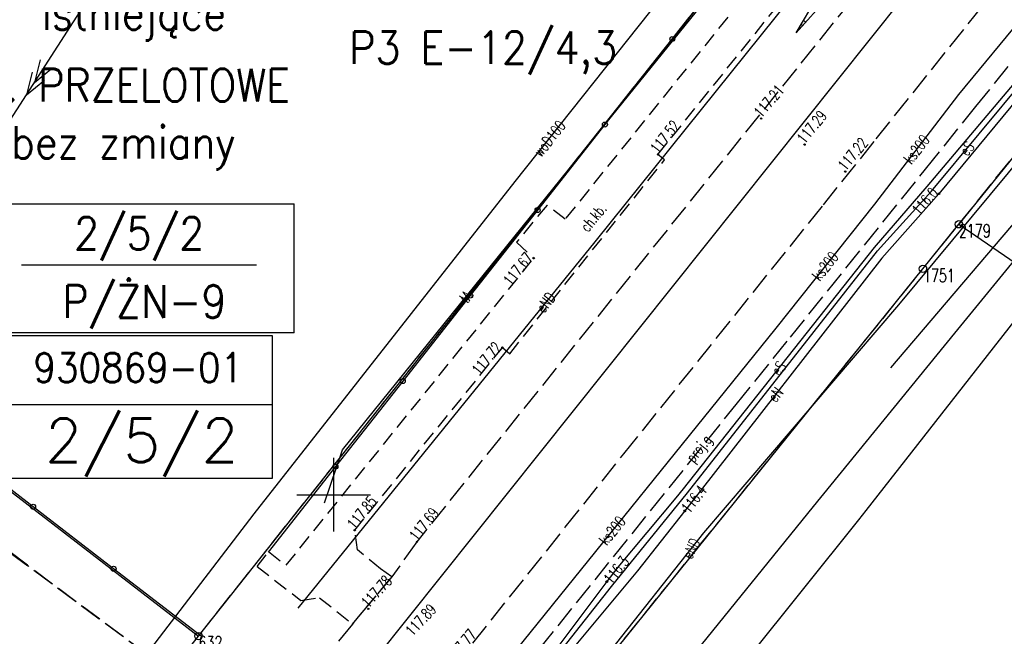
# Model space of a CAD drawing. Extents: x 6572638 to 13149531, y 5838629 to 11678088.
# Tile 25 of 37: x 6573829 to 6573895, y 5838890 to 5838932. Entities that reach past the tile are written whole.
import ezdxf
from ezdxf.enums import TextEntityAlignment as Align

# ---------------------------------------------------------------- set-up
doc = ezdxf.new("R2010")
doc.units = 0
doc.header["$MEASUREMENT"] = 0
for name, pattern in [('1', [0]), ('1_1', [0]), ('1_OTKC', [1.5, 1, -0.5]), ('1_OTKJ', [2, 1.5, -0.5]), ('1_OTKU', [2, 1.5, -0.5]), ('1_OTRU', [0]), ('1_OTRUG', [0]), ('3_SUEP_A', [0]), ('3_SUGP', [0]), ('3_SUKP', [0]), ('3_SUPP_P', [2, 1.5, -0.5]), ('3_SUTP_A', [0]), ('3_SUWP', [0]), ('GDE', [0]), ('GUK', [2, 1.5, -0.5])]:
    doc.linetypes.add(name, pattern=pattern)
doc.layers.get('0').update_dxf_attribs({"color": 250, "linetype": 'CONTINUOUS'})
for name, color, linetype in [('_L_NAP', 7, 'CONTINUOUS'), ('DZIALKI', 7, 'GDE'), ('EBTPO_L_0_A', 7, '1'), ('KONTURY', 3, 'GUK'), ('NUMERY_PUNKTOW', 7, 'CONTINUOUS'), ('OTK_E_T_1', 7, 'CONTINUOUS'), ('OTK_L_0', 7, '1_OTKJ'), ('OTK_L_18', 7, '1_1'), ('OTK_L_2', 7, '1_OTKC'), ('OTK_L_4', 7, '1_OTKU'), ('OTO_L_0', 7, 'CONTINUOUS'), ('OTR_L_0', 7, '1_OTRU'), ('OTR_T_0', 7, 'CONTINUOUS'), ('P_SUGP_E_T_0', 52, 'CONTINUOUS'), ('P_SUGP_L_0', 52, '3_SUPP_P'), ('PUNKTY', 7, 'CONTINUOUS'), ('SUEP_E_T_0', 1, 'CONTINUOUS'), ('SUEP_L_0', 1, '3_SUEP_A'), ('SUER_T_0', 1, 'CONTINUOUS'), ('SUGP_L_0', 52, '3_SUGP'), ('SUKP_E_T_0', 34, 'CONTINUOUS'), ('SUKP_L_0', 34, '3_SUKP'), ('SUTP_E_T_0', 30, 'CONTINUOUS'), ('SUTP_L_0', 30, '3_SUTP_A'), ('SUWP_E_T_0', 5, 'CONTINUOUS'), ('SUWP_L_0', 5, '3_SUWP')]:
    doc.layers.add(name, color=color, linetype=linetype)
doc.styles.add('SIMPLEBX', font='simplex.shx', dxfattribs={"width": 0.7})
doc.styles.get("Standard").update_dxf_attribs({"font": 'Simplex.SHX', "width": 0.75})

# ---------------------------------------------------------------- blocks, each defined once
blk = doc.blocks.new('GRT')
at = {"linetype": 'CONTINUOUS'}
blk.add_circle((0, 0), 0.25, dxfattribs=at)
blk = doc.blocks.new('2_OTRS')
at = {"linetype": 'CONTINUOUS'}
blk.add_circle((0, 0), 0.045, dxfattribs=at)
blk = doc.blocks.new('4_SUPS')
at = {"linetype": 'CONTINUOUS'}
blk.add_circle((0, 0), 0.0625, dxfattribs=at)

msp = doc.modelspace()

# ---------------------------------------------------------------- linework, layer by layer
at = {"color": 7, "linetype": 'BYBLOCK'}
for p, q in [((6573826.3803, 5838919.72199), (6573847.32888, 5838919.72199)), ((6573847.31153, 5838910.9756), (6573847.31153, 5838919.72199)), ((6573828.84875, 5838915.57603), (6573844.75939, 5838915.57603)), ((6573847.32888, 5838910.9756), (6573826.3803, 5838910.9756))]:
    msp.add_line(p, q, dxfattribs=at)
at = {"layer": '_L_NAP', "color": 5}
for p, q in [((6573828.22084, 5838910.79351), (6573845.83291, 5838910.79351)), ((6573845.83291, 5838910.79351), (6573845.83291, 5838901.10651)), ((6573828.22084, 5838906.11143), (6573845.83291, 5838906.11143)), ((6573845.83291, 5838901.10651), (6573828.22084, 5838901.10651))]:
    msp.add_line(p, q, dxfattribs=at)
at = {"layer": 'DZIALKI'}
for p, q in [((6573840.84, 5838890.42), (6573886.82, 5838948.4)), ((6573910.24, 5838940.51), (6573892.35, 5838918.33)), ((6573889.92, 5838915.31), (6573892.35, 5838918.33)), ((6573892.35, 5838918.33), (6573933.07, 5838890.47)), ((6573805.27, 5838917.82), (6573840.84, 5838890.42)), ((6573861.24, 5838879.76), (6573889.92, 5838915.31)), ((6573820.89, 5838865.26), (6573840.84, 5838890.42))]:
    msp.add_line(p, q, dxfattribs=at)
at = {"layer": 'EBTPO_L_0_A', "linetype": '1'}
for p, q in [((6573850, 5838897.5), (6573850, 5838902.5)), ((6573847.5, 5838900), (6573852.5, 5838900))]:
    msp.add_line(p, q, dxfattribs=at)
at = {"layer": 'KONTURY'}
for p, q in [((6573840.84, 5838890.42), (6573886.82, 5838948.4)), ((6573892.35, 5838918.33), (6573900.17, 5838928.03)), ((6573889.92, 5838915.31), (6573892.35, 5838918.33)), ((6573874.63, 5838896.37), (6573889.92, 5838915.31)), ((6573838.92, 5838888), (6573816.4, 5838904.73)), ((6573872.83, 5838894.13), (6573874.63, 5838896.37)), ((6573863.4, 5838882.44), (6573872.83, 5838894.13)), ((6573838.92, 5838888), (6573840.84, 5838890.42))]:
    msp.add_line(p, q, dxfattribs=at)
at = {"layer": 'OTK_L_0', "linetype": '1_OTKJ'}
for p, q in [((6573888.85, 5838938.22), (6573855.63, 5838896.81)), ((6573886.75, 5838924.11), (6573895.54, 5838935.11)), ((6573883.18, 5838919.65), (6573886.75, 5838924.11)), ((6573869.66, 5838902.78), (6573883.18, 5838919.65)), ((6573865.69, 5838897.8), (6573869.66, 5838902.78)), ((6573859.42, 5838889.93), (6573865.69, 5838897.8)), ((6573855.63, 5838896.81), (6573853.93, 5838894.43)), ((6573853.93, 5838894.43), (6573851.27, 5838891.24)), ((6573851.27, 5838891.24), (6573847.2, 5838886.24))]:
    msp.add_line(p, q, dxfattribs=at)
at = {"layer": 'OTK_L_18', "linetype": '1_1'}
msp.add_line((6573801.3275, 5838824.3846), (6573891.5509, 5838937.4063), dxfattribs=at)
at = {"layer": 'OTK_L_2', "linetype": '1_OTKC'}
for p, q in [((6573888.93, 5838947.56), (6573865.68, 5838918.68)), ((6573871.96, 5838923.06), (6573890.11901, 5838945.61158)), ((6573861.92, 5838909.56), (6573872.42, 5838922.7)), ((6573872.42, 5838922.7), (6573871.96, 5838923.06)), ((6573864.45, 5838919.62), (6573862.38, 5838917.11)), ((6573865.68, 5838918.68), (6573864.45, 5838919.62)), ((6573862.38, 5838917.11), (6573863.55, 5838916.03)), ((6573846.77369, 5838895.22249), (6573863.55, 5838916.03)), ((6573851.42, 5838897.59), (6573861.43, 5838909.97)), ((6573861.43, 5838909.97), (6573861.92, 5838909.56)), ((6573851.6, 5838896.26), (6573851.42, 5838897.59)), ((6573844.81, 5838895.14), (6573845.58924, 5838896.14284)), ((6573845.58924, 5838896.14284), (6573846.77369, 5838895.22249)), ((6573853.18, 5838894.99), (6573851.6, 5838896.26)), ((6573844.81, 5838895.14), (6573847.77, 5838892.84)), ((6573853.93, 5838894.43), (6573853.18, 5838894.99)), ((6573851.27, 5838891.24), (6573853.93, 5838894.43)), ((6573847.77, 5838892.84), (6573849.04, 5838893.02)), ((6573849.04, 5838893.02), (6573851.27, 5838891.24))]:
    msp.add_line(p, q, dxfattribs=at)
at = {"layer": 'OTK_L_4', "linetype": '1_OTKU'}
for p, q in [((6573829.25, 5838895.22), (6573821.79, 5838900.82)), ((6573838.97, 5838887.97), (6573829.25, 5838895.22))]:
    msp.add_line(p, q, dxfattribs=at)
at = {"layer": 'OTO_L_0'}
for p, q in [((6573877.50454, 5838936.68201), (6573872.9396, 5838930.88601)), ((6573872.9396, 5838930.88601), (6573868.37467, 5838925.09001)), ((6573868.37467, 5838925.09001), (6573863.80974, 5838919.29401)), ((6573863.80974, 5838919.29401), (6573859.2448, 5838913.49801)), ((6573859.2448, 5838913.49801), (6573854.67987, 5838907.702)), ((6573854.67987, 5838907.702), (6573850.11493, 5838901.906)), ((6573829.62989, 5838899.18931), (6573824.18, 5838903.39)), ((6573850.11493, 5838901.906), (6573845.55, 5838896.11)), ((6573835.07978, 5838894.98862), (6573829.62989, 5838899.18931)), ((6573841.02, 5838890.41), (6573835.07978, 5838894.98862))]:
    msp.add_line(p, q, dxfattribs=at)
for centre in [(6573872.9396, 5838930.88601), (6573868.37467, 5838925.09001), (6573863.80974, 5838919.29401), (6573859.2448, 5838913.49801), (6573854.67987, 5838907.702), (6573850.11493, 5838901.906), (6573829.62989, 5838899.18931), (6573835.07978, 5838894.98862)]:
    msp.add_circle(centre, 0.17, dxfattribs=at)
at = {"layer": 'OTR_L_0', "linetype": '1_OTRUG'}
msp.add_line((6573881.32, 5838931.31), (6573890.63042, 5838941.65601), dxfattribs=at)
at = {"layer": 'OTR_L_0', "linetype": '1_OTRU'}
msp.add_line((6573881.32, 5838931.31), (6573882.82, 5838933.84), dxfattribs=at)
at = {"layer": 'OTR_L_0', "linetype": '1_1'}
for p, q in [((6573881.9628, 5838932.0243), (6573881.8198, 5838932.15299)), ((6573881.38346, 5838931.38052), (6573881.36934, 5838931.39322)), ((6573881.57657, 5838931.59511), (6573881.51949, 5838931.64648)), ((6573881.76969, 5838931.80971), (6573881.66965, 5838931.89974))]:
    msp.add_line(p, q, dxfattribs=at)
at = {"layer": 'P_SUGP_L_0', "linetype": '3_SUPP_P'}
for p, q in [((6573893.50452, 5838926.30382), (6573903.68387, 5838938.96088)), ((6573890.09343, 5838922.06246), (6573893.50452, 5838926.30382)), ((6573880.94396, 5838910.68597), (6573890.09343, 5838922.06246)), ((6573877.27382, 5838906.12634), (6573880.94396, 5838910.68597)), ((6573861.4361, 5838886.45017), (6573877.27382, 5838906.12634))]:
    msp.add_line(p, q, dxfattribs=at)
at = {"layer": 'SUEP_L_0', "linetype": '3_SUEP_A'}
for p, q in [((6573867.70627, 5838917.142), (6573888.60006, 5838943.14409)), ((6573829.18128, 5838927.1085), (6573835.67277, 5838937.2011)), ((6573899.02, 5838931.38), (6573890.18, 5838920.89)), ((6573890.5, 5838920.58), (6573899.48, 5838931.39)), ((6573900.48, 5838931.89), (6573890.99971, 5838920.40166)), ((6573830.11315, 5838929.4816), (6573829.72224, 5838927.94955)), ((6573829.57219, 5838928.64055), (6573829.18128, 5838927.1085)), ((6573829.72224, 5838927.94955), (6573830.9542, 5838928.94064)), ((6573829.18128, 5838927.1085), (6573830.41324, 5838928.09959)), ((6573822.68979, 5838917.0159), (6573829.18128, 5838927.1085)), ((6573888.29123, 5838912.86571), (6573896.94122, 5838923.2761)), ((6573890.18, 5838920.89), (6573886.62, 5838916.76)), ((6573886.83, 5838916.53), (6573890.5, 5838920.58)), ((6573890.99971, 5838920.40166), (6573887.14, 5838916.03)), ((6573847.60155, 5838892.32199), (6573867.70627, 5838917.142)), ((6573886.62, 5838916.76), (6573873.66431, 5838900.39187)), ((6573887.14, 5838916.03), (6573873.78, 5838898.91)), ((6573873.96, 5838900.14), (6573886.83, 5838916.53)), ((6573875.08366, 5838897.4272), (6573888.29123, 5838912.86571)), ((6573868.82, 5838893.78), (6573873.96, 5838900.14)), ((6573873.66431, 5838900.39187), (6573873.18, 5838899.78)), ((6573873.18, 5838899.78), (6573869.25, 5838895.1)), ((6573873.78, 5838898.91), (6573870.58, 5838894.84)), ((6573861.73197, 5838880.54734), (6573875.08366, 5838897.4272)), ((6573870.58, 5838894.84), (6573864.12, 5838887.12)), ((6573869.25, 5838895.1), (6573868.50583, 5838894.11319)), ((6573868.50583, 5838894.11319), (6573861.92, 5838885.38)), ((6573862.1, 5838885.25), (6573868.82, 5838893.78))]:
    msp.add_line(p, q, dxfattribs=at)
at = {"layer": 'SUGP_L_0', "linetype": '3_SUGP'}
for p, q in [((6573899.131, 5838915.67187), (6573886.05, 5838898.94)), ((6573886.05, 5838898.94), (6573885.55804, 5838898.30906)), ((6573885.55804, 5838898.30906), (6573867.46525, 5838875.71354))]:
    msp.add_line(p, q, dxfattribs=at)
at = {"layer": 'SUKP_L_0', "linetype": '3_SUKP'}
for p, q in [((6573902.61, 5838939.59), (6573892.33, 5838927.13)), ((6573892.33, 5838927.13), (6573886.64, 5838919.69)), ((6573886.64, 5838919.69), (6573879.95, 5838911.3)), ((6573879.95, 5838911.3), (6573857.79, 5838883.85))]:
    msp.add_line(p, q, dxfattribs=at)
at = {"layer": 'SUTP_L_0', "linetype": '3_SUTP_A'}
for p, q in [((6573868.05, 5838924.68), (6573887.68, 5838948.95)), ((6573892.07887, 5838910.94369), (6573906.47682, 5838928.62557)), ((6573850.59, 5838903.05), (6573868.05, 5838924.68)), ((6573882.51067, 5838899.20913), (6573892.07887, 5838910.94369)), ((6573849.37, 5838899.45), (6573850.59, 5838903.05)), ((6573869.11092, 5838882.65606), (6573882.51067, 5838899.20913))]:
    msp.add_line(p, q, dxfattribs=at)
at = {"layer": 'SUWP_L_0', "linetype": '3_SUWP'}
for p, q in [((6573862.29987, 5838921.22061), (6573884.05, 5838948.63)), ((6573903.13404, 5838926.7172), (6573887.72803, 5838908.60133)), ((6573844.60736, 5838898.70454), (6573862.29987, 5838921.22061)), ((6573834.95354, 5838886.08778), (6573844.60736, 5838898.70454))]:
    msp.add_line(p, q, dxfattribs=at)

# ---------------------------------------------------------------- block references
at = {"layer": 'OTR_T_0'}
for p in [(6573878.96, 5838925.49), (6573881.9, 5838923.73), (6573871.96, 5838923.06), (6573884.66, 5838921.9), (6573863.55, 5838916.03), (6573861.43, 5838909.97), (6573851.42, 5838897.59), (6573855.63, 5838896.81), (6573852.34, 5838892.27)]:
    msp.add_blockref('2_OTRS', p, dxfattribs=at)
at = {"layer": 'PUNKTY'}
for p in [(6573892.35, 5838918.33), (6573889.92, 5838915.31), (6573840.84, 5838890.42)]:
    msp.add_blockref('GRT', p, dxfattribs=at)
at = {"layer": 'SUER_T_0'}
for p, rotation in [((6573890.99971, 5838920.40166), 48.55894667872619), ((6573873.78, 5838898.91), 52.03245304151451), ((6573868.50583, 5838894.11319), 50.82225280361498)]:
    msp.add_blockref('4_SUPS', p, dxfattribs=dict(at, rotation=rotation))

# ---------------------------------------------------------------- texts
at = {"color": 7, "linetype": 'BYBLOCK', "style": 'SIMPLEBX', "width": 0.9}
for s, p in [('istniejące', (6573830.21768, 5838931.51569)), ('STAN. PRZELOTOWE', (6573821.33038, 5838926.65907)), ('bez zmiany', (6573828.15012, 5838922.78098)), ('2/5/2', (6573832.40422, 5838916.61665)), ('P/ŻN-9', (6573831.61644, 5838911.99792))]:
    msp.add_text(s, height=2.2, dxfattribs=at).set_placement(p)
at = {"color": 1, "linetype": 'BYBLOCK', "style": 'SIMPLEBX', "width": 0.9}
msp.add_text('P3 E-12/4,3', height=2.2, dxfattribs=at).set_placement((6573851.04491, 5838929.20454))
at = {"color": 5, "linetype": 'BYBLOCK', "style": 'SIMPLEBX', "width": 0.9}
msp.add_text('930869-01', height=1.98, dxfattribs=at).set_placement((6573829.65521, 5838907.62515))
at = {"layer": '_L_NAP', "color": 5, "style": 'SIMPLEBX'}
msp.add_text('2/5/2', height=2.941333, dxfattribs=at).set_placement((6573830.43938, 5838902.2188))
at = {"layer": 'NUMERY_PUNKTOW', "width": 0.7}
for s, p in [('2179', (6573892.35, 5838917.43)), ('1751', (6573889.92, 5838914.41)), ('632', (6573840.84, 5838889.52))]:
    msp.add_text(s, height=0.9, dxfattribs=at).set_placement(p)
at = {"layer": 'OTK_E_T_1', "width": 0.7}
msp.add_text('ch.kb.', height=0.75, rotation=50.3257527, dxfattribs=at).set_placement((6573867.58609, 5838918.78567), align=Align.MIDDLE)
at = {"layer": 'OTR_T_0', "width": 0.7}
for s, rotation, p in [('117.21', 49.4354239, (6573878.96, 5838925.49)), ('117.29', 50.7346078, (6573881.9, 5838923.73)), ('117.52', 51.1582435, (6573871.96, 5838923.06)), ('117.22', 50.0467258, (6573884.66, 5838921.9)), ('117.85', 51.0422942, (6573851.42, 5838897.59)), ('117.69', 51.2626634, (6573855.63, 5838896.81)), ('117.78', 47.8035004, (6573852.34, 5838892.27)), ('117.89', 47.079637, (6573855.33, 5838890.36)), ('117.77', 49.8103466, (6573858.13, 5838888.58))]:
    msp.add_text(s, height=0.75, rotation=rotation, dxfattribs=at).set_placement(p)
for s, rotation, p in [('117.67', 51.1220981, (6573863.55, 5838916.03)), ('117.72', 51.0422942, (6573861.43, 5838909.97))]:
    msp.add_text(s, height=0.75, rotation=rotation, dxfattribs=at).set_placement(p, align=Align.RIGHT)
at = {"layer": 'P_SUGP_E_T_0', "width": 0.7}
msp.add_text('proj.g', height=0.75, rotation=51.1687346, dxfattribs=at).set_placement((6573874.81336, 5838903.06955), align=Align.MIDDLE)
at = {"layer": 'SUEP_E_T_0', "width": 0.7}
for s, rotation, p in [('eS', 50.2829957, (6573892.9, 5838923.46)), ('eND', 51.4106873, (6573864.36889, 5838913.0359)), ('eS', 51.6419848, (6573880.14, 5838908.57)), ('eN', 52.032453, (6573879.92746, 5838906.78758)), ('eND', 62.2414548, (6573874.22173, 5838896.35257))]:
    msp.add_text(s, height=0.75, rotation=rotation, dxfattribs=at).set_placement(p, align=Align.MIDDLE)
at = {"layer": 'SUER_T_0', "width": 0.7}
msp.add_text('116.0', height=0.75, rotation=48.5589467, dxfattribs=at).set_placement((6573890.99971, 5838920.40166), align=Align.RIGHT)
for s, rotation, p in [('116.4', 52.032453, (6573874.07563, 5838898.67929)), ('116.3', 50.8222528, (6573868.79653, 5838893.87629))]:
    msp.add_text(s, height=0.75, rotation=rotation, dxfattribs=at).set_placement(p)
at = {"layer": 'SUKP_E_T_0', "width": 0.7}
for rotation, p in [(52.5917909, (6573889.485, 5838923.41)), (51.4319155, (6573883.295, 5838915.495)), (51.0865538, (6573868.87, 5838897.575))]:
    msp.add_text('ks200', height=0.75, rotation=rotation, dxfattribs=at).set_placement(p, align=Align.MIDDLE)
at = {"layer": 'SUTP_E_T_0', "width": 0.7}
msp.add_text('tA', height=0.75, rotation=51.0899962, dxfattribs=at).set_placement((6573858.95, 5838913.41), align=Align.MIDDLE)
at = {"layer": 'SUWP_E_T_0', "width": 0.7}
msp.add_text('woD100', height=0.75, rotation=51.5670166, dxfattribs=at).set_placement((6573864.61593, 5838924.13929), align=Align.MIDDLE)

doc.saveas('drawing.dxf')
